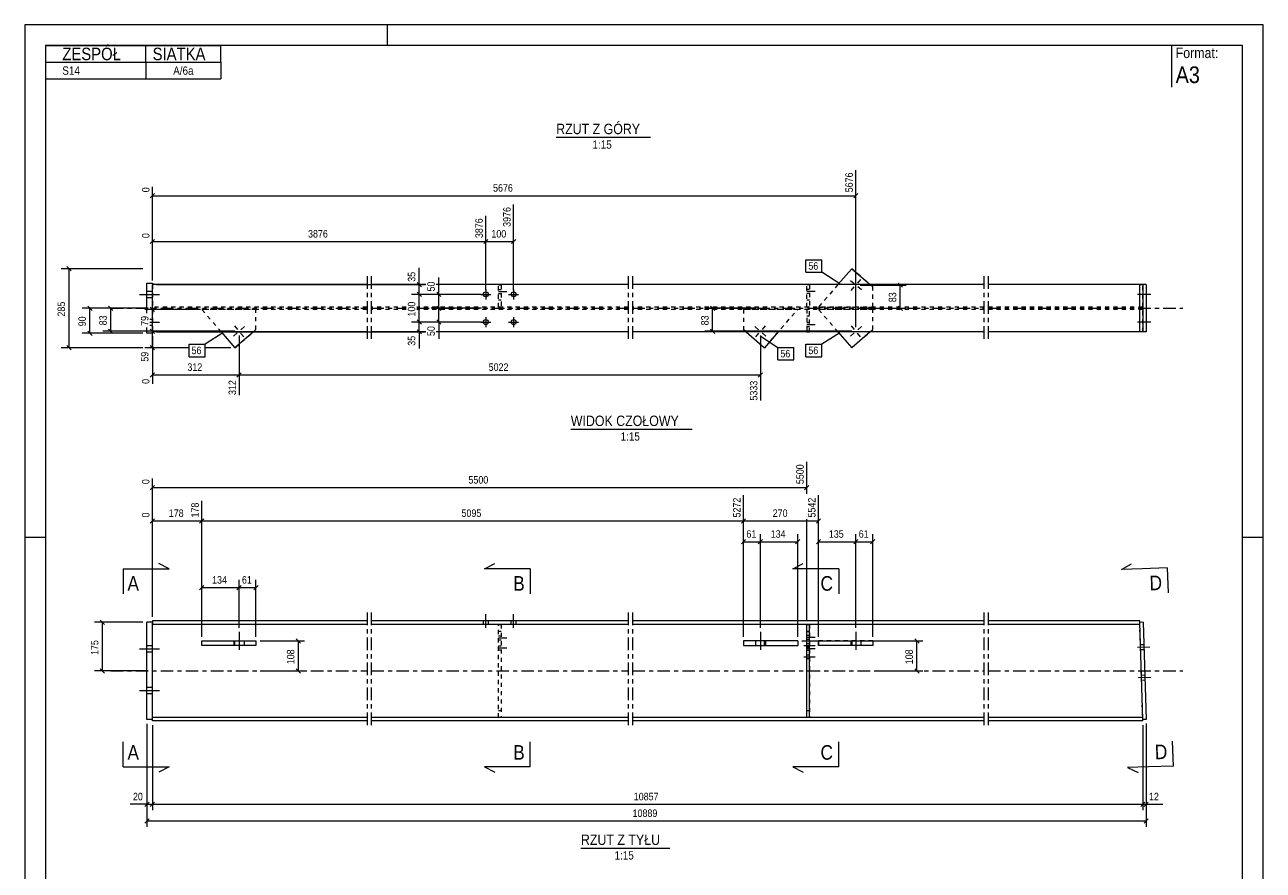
# Model space of a CAD drawing. Header units: millimetres. Extents: x 0 to 297, y 0 to 420.
# Tile 2 of 2: x 0 to 297, y 217 to 420. Entities that reach past the tile are written whole.
import ezdxf

# ---------------------------------------------------------------- set-up
doc = ezdxf.new("R2010")
doc.units = ezdxf.units.MM
for name, pattern in [('XKITLINE00', [0]), ('XKITLINE01', [4, 1, -1, 1, -1]), ('XKITLINE02', [4, 2, -2]), ('XKITLINE03', [6, 3, -1, 1, -1])]:
    doc.linetypes.add(name, pattern=pattern)
for name, color, linetype, lineweight in [('Arkusz rysunku', 3, 'Continuous', 0), ('Element', 2, 'Continuous', 0), ('Inny typ obiektu', 7, 'Continuous', 0), ('Przekrój', 7, 'Continuous', 0), ('Wymiar', 4, 'Continuous', 0), ('Znak elementu', 2, 'Continuous', 0), ('Śruba', 3, 'Continuous', 0)]:
    doc.layers.add(name, color=color, linetype=linetype, lineweight=lineweight)
doc.styles.add('ARIAL', font='ARIAL.TTF')

msp = doc.modelspace()

# ---------------------------------------------------------------- linework, layer by layer
at = {"layer": 'Arkusz rysunku', "linetype": 'XKITLINE00', "lineweight": 0}
for p, q in [((297, 420), (0, 420)), ((0, 420), (0, 0)), ((87, 415), (87, 420)), ((297, 0), (297, 420)), ((292, 415), (5, 415)), ((5, 415), (5, 5)), ((292, 5), (292, 415)), ((5, 297), (0, 297)), ((297, 297), (292, 297))]:
    msp.add_line(p, q, dxfattribs=at)
at = {"layer": 'Element', "linetype": 'XKITLINE03', "lineweight": 0}
for p, q in [((82.11, 359.65), (82.11, 344.31)), ((83.11, 359.65), (83.11, 344.31)), ((144.71, 359.65), (144.71, 344.31)), ((145.71, 359.65), (145.71, 344.31)), ((230.03, 359.65), (230.03, 344.31)), ((231.03, 359.65), (231.03, 344.31)), ((20.62, 351.98), (82.11, 351.98)), ((83.11, 351.98), (91.5, 351.98)), ((94.02, 351.98), (144.71, 351.98)), ((145.71, 351.98), (230.03, 351.98)), ((231.03, 351.98), (277.75, 351.98)), ((82.11, 278.94), (82.11, 250.94)), ((83.11, 278.94), (83.11, 250.94)), ((144.71, 278.94), (144.71, 250.94)), ((145.71, 278.94), (145.71, 250.94)), ((230.03, 278.94), (230.03, 250.94)), ((231.03, 278.94), (231.03, 250.94)), ((20.62, 264.94), (82.11, 264.94)), ((83.11, 264.94), (144.71, 264.94)), ((145.71, 264.94), (230.03, 264.94)), ((231.03, 264.94), (277.75, 264.94))]:
    msp.add_line(p, q, dxfattribs=at)
at = {"layer": 'Element', "linetype": 'XKITLINE00', "lineweight": 0}
for p, q in [((198.31, 361.47), (195.01, 357.65)), ((198.31, 361.47), (202.74, 357.65)), ((29.29, 357.98), (30.62, 357.98)), ((29.29, 350.77), (29.29, 357.98)), ((30.62, 357.98), (30.62, 357.65)), ((30.62, 346.31), (30.62, 357.65)), ((82.11, 357.65), (30.62, 357.65)), ((96.17, 357.65), (83.11, 357.65)), ((144.71, 357.65), (98.69, 357.65)), ((230.03, 357.65), (145.71, 357.65)), ((267.39, 357.65), (231.03, 357.65)), ((267.37, 346.31), (267.37, 357.65)), ((267.39, 346.31), (267.39, 357.65)), ((268.92, 357.65), (267.39, 357.65)), ((268.19, 346.31), (268.19, 357.65)), ((268.92, 357.65), (268.92, 346.31)), ((29.29, 345.98), (29.29, 347.38)), ((30.62, 345.98), (29.29, 345.98)), ((82.11, 346.31), (30.62, 346.31)), ((30.62, 346.31), (30.62, 345.98)), ((47.1, 346.31), (50.39, 342.49)), ((54.82, 346.31), (50.39, 342.49)), ((96.17, 346.31), (83.11, 346.31)), ((144.71, 346.31), (98.69, 346.31)), ((230.03, 346.31), (145.71, 346.31)), ((172.99, 346.31), (177.43, 342.49)), ((180.71, 346.31), (177.43, 342.49)), ((195.01, 346.31), (198.31, 342.49)), ((202.74, 346.31), (198.31, 342.49)), ((267.39, 346.31), (231.03, 346.31)), ((268.92, 346.31), (267.39, 346.31)), ((29.29, 253.27), (29.29, 276.61)), ((30.62, 276.61), (29.29, 276.61)), ((30.62, 276.94), (30.62, 276.61)), ((82.11, 276.94), (30.62, 276.94)), ((30.62, 253.27), (30.62, 276.61)), ((144.71, 276.94), (83.11, 276.94)), ((230.03, 276.94), (145.71, 276.94)), ((267.37, 276.94), (231.03, 276.94)), ((267.4, 276.09), (267.37, 276.94)), ((268.19, 276.63), (267.39, 276.6)), ((268.12, 253.28), (267.39, 276.6)), ((268.19, 276.63), (268.92, 253.3)), ((82.11, 276.09), (30.62, 276.09)), ((144.71, 276.09), (83.11, 276.09)), ((230.03, 276.09), (145.71, 276.09)), ((187.53, 253.79), (187.53, 276.09)), ((187.53, 276.09), (188.19, 276.09)), ((188.19, 253.79), (188.19, 276.09)), ((267.4, 276.09), (231.03, 276.09)), ((42.45, 271.07), (42.45, 272.14)), ((42.45, 272.14), (55.44, 272.14)), ((55.44, 271.07), (42.45, 271.07)), ((50.39, 271.07), (50.39, 272.14)), ((55.44, 272.14), (55.44, 271.07)), ((185.36, 272.14), (172.37, 272.14)), ((172.37, 272.14), (172.37, 271.07)), ((172.37, 271.07), (185.36, 271.07)), ((177.43, 271.07), (177.43, 272.14)), ((185.36, 272.14), (185.36, 271.07)), ((190.35, 271.07), (190.35, 272.14)), ((190.35, 272.14), (203.36, 272.14)), ((203.36, 271.07), (190.35, 271.07)), ((198.31, 271.07), (198.31, 272.14)), ((203.36, 272.14), (203.36, 271.07)), ((30.62, 253.27), (29.29, 253.27)), ((82.11, 253.79), (30.62, 253.79)), ((30.62, 252.94), (30.62, 253.27)), ((82.11, 252.94), (30.62, 252.94)), ((144.71, 253.79), (83.11, 253.79)), ((144.71, 252.94), (83.11, 252.94)), ((230.03, 253.79), (145.71, 253.79)), ((230.03, 252.94), (145.71, 252.94)), ((188.19, 253.79), (187.53, 253.79)), ((268.1, 253.79), (231.03, 253.79)), ((268.13, 252.94), (231.03, 252.94)), ((268.13, 252.94), (268.1, 253.79)), ((268.92, 253.3), (268.12, 253.28))]:
    msp.add_line(p, q, dxfattribs=at)
at = {"layer": 'Element', "linetype": 'XKITLINE01', "lineweight": 0}
for p, q in [((203.36, 357.11), (198.31, 361.47)), ((30.62, 357.65), (30.62, 346.31)), ((113.57, 352.25), (113.57, 357.58)), ((113.57, 357.58), (114.24, 357.58)), ((114.24, 357.58), (114.24, 352.25)), ((187.53, 352.25), (187.53, 357.65)), ((187.53, 357.65), (188.19, 357.65)), ((188.19, 357.65), (188.19, 352.25)), ((195.01, 357.65), (190.35, 352.25)), ((203.36, 352.25), (203.36, 357.11)), ((267.4, 357.65), (267.37, 357.65)), ((267.39, 357.65), (267.4, 357.65)), ((267.4, 357.65), (267.39, 357.65)), ((267.39, 357.65), (268.13, 357.65)), ((267.4, 353.45), (267.4, 357.65)), ((268.13, 357.65), (267.4, 357.65)), ((268.1, 357.65), (268.1, 353.45)), ((268.12, 346.31), (268.12, 357.65)), ((268.13, 346.31), (268.13, 357.65)), ((114.24, 353.91), (113.57, 353.91)), ((188.19, 353.91), (187.53, 353.91)), ((267.4, 352.99), (267.4, 353.45)), ((268.1, 353.45), (268.1, 352.99)), ((82.11, 352.25), (30.62, 352.25)), ((82.11, 351.71), (30.62, 351.71)), ((55.44, 351.71), (42.45, 351.71)), ((47.1, 346.31), (42.45, 351.71)), ((55.44, 346.84), (55.44, 351.71)), ((91.5, 352.25), (83.11, 352.25)), ((91.5, 351.71), (83.11, 351.71)), ((144.71, 352.25), (94.02, 352.25)), ((144.71, 351.71), (94.02, 351.71)), ((114.24, 352.25), (113.57, 352.25)), ((230.03, 352.25), (145.71, 352.25)), ((230.03, 351.71), (145.71, 351.71)), ((185.36, 351.71), (172.37, 351.71)), ((172.37, 351.71), (172.37, 346.84)), ((177.43, 342.49), (185.36, 351.71)), ((188.19, 352.25), (187.53, 352.25)), ((188.19, 351.71), (187.53, 351.71)), ((187.53, 351.71), (187.53, 346.31)), ((188.19, 346.31), (188.19, 351.71)), ((190.35, 352.25), (203.36, 352.25)), ((203.36, 351.71), (190.35, 351.71)), ((195.01, 346.31), (190.35, 351.71)), ((203.36, 346.85), (203.36, 351.71)), ((268.06, 352.25), (231.03, 352.25)), ((268.06, 351.71), (231.03, 351.71)), ((267.41, 352.6), (267.4, 352.99)), ((267.4, 350.97), (267.41, 351.36)), ((267.4, 350.51), (267.4, 350.97)), ((267.4, 346.31), (267.4, 350.51)), ((267.42, 352.34), (267.41, 352.6)), ((267.41, 351.36), (267.42, 351.62)), ((267.44, 352.25), (267.42, 352.34)), ((267.42, 351.62), (267.44, 351.71)), ((268.08, 352.34), (268.06, 352.25)), ((268.06, 351.71), (268.08, 351.62)), ((268.09, 352.6), (268.08, 352.34)), ((268.08, 351.62), (268.09, 351.36)), ((268.1, 352.99), (268.09, 352.6)), ((268.09, 351.36), (268.1, 350.97)), ((268.1, 350.97), (268.1, 350.51)), ((268.1, 346.31), (268.1, 350.51)), ((188.19, 350.05), (187.53, 350.05)), ((50.39, 342.49), (55.44, 346.84)), ((172.99, 346.31), (172.37, 346.84)), ((187.53, 346.31), (188.19, 346.31)), ((198.31, 342.49), (203.36, 346.85)), ((267.4, 346.31), (267.39, 346.31)), ((268.13, 346.31), (267.39, 346.31)), ((30.62, 276.61), (30.62, 276.09)), ((30.62, 253.27), (30.62, 276.09)), ((113.57, 253.79), (113.57, 276.09)), ((113.57, 276.09), (114.24, 276.09)), ((114.24, 274.43), (113.57, 274.43)), ((114.24, 276.09), (114.24, 253.79)), ((187.53, 253.79), (187.53, 276.09)), ((187.53, 276.09), (188.19, 276.09)), ((187.53, 274.43), (188.19, 274.43)), ((188.19, 274.43), (187.53, 274.43)), ((188.19, 276.09), (188.19, 253.79)), ((268.1, 253.79), (267.4, 276.09)), ((203.36, 272.14), (190.35, 272.14)), ((190.35, 272.14), (190.35, 271.07)), ((203.36, 271.07), (190.35, 271.07)), ((198.31, 272.14), (198.31, 271.07)), ((203.36, 272.14), (203.36, 271.07)), ((113.57, 255.45), (114.24, 255.45)), ((187.53, 255.45), (188.19, 255.45)), ((187.53, 255.45), (188.19, 255.45)), ((114.24, 253.79), (113.57, 253.79)), ((188.19, 253.79), (187.53, 253.79))]:
    msp.add_line(p, q, dxfattribs=at)
at = {"layer": 'Inny typ obiektu', "linetype": 'XKITLINE00', "lineweight": 0}
for p, q in [((5, 415), (47, 415)), ((5, 415), (5, 411)), ((29, 411), (29, 415)), ((47, 411), (47, 415)), ((275, 415), (275, 405)), ((5, 411), (47, 411)), ((5, 411), (5, 407)), ((29, 411), (29, 407)), ((47, 411), (47, 407)), ((5, 407), (47, 407)), ((127.44, 393), (150.03, 393)), ((130.95, 322.96), (160.02, 322.96)), ((133.38, 222.44), (154.67, 222.44))]:
    msp.add_line(p, q, dxfattribs=at)
at = {"layer": 'Przekrój', "linetype": 'XKITLINE00', "lineweight": 0}
for p, q in [((23.62, 289.45), (23.62, 283.45)), ((23.62, 289.45), (29.62, 289.45)), ((29.62, 289.45), (34.62, 289.45)), ((34.62, 289.45), (32.12, 290.7)), ((110.24, 289.45), (112.74, 290.7)), ((115.24, 289.45), (110.24, 289.45)), ((121.24, 289.45), (115.24, 289.45)), ((121.24, 289.45), (121.24, 283.45)), ((184.19, 289.45), (186.69, 290.7)), ((189.19, 289.45), (184.19, 289.45)), ((195.19, 289.45), (189.19, 289.45)), ((195.19, 289.45), (195.19, 283.45)), ((262.98, 289.32), (265.44, 290.65)), ((267.98, 289.48), (262.98, 289.32)), ((273.98, 289.66), (267.98, 289.48)), ((273.98, 289.66), (274.17, 283.67)), ((23.62, 241.9), (23.62, 247.9)), ((121.24, 241.9), (121.24, 247.9)), ((195.19, 241.9), (195.19, 247.9)), ((275.47, 242.12), (275.28, 248.12)), ((23.62, 241.9), (29.62, 241.9)), ((29.62, 241.9), (34.62, 241.9)), ((34.62, 241.9), (32.12, 240.65)), ((110.24, 241.9), (112.74, 240.65)), ((115.24, 241.9), (110.24, 241.9)), ((121.24, 241.9), (115.24, 241.9)), ((184.19, 241.9), (186.69, 240.65)), ((189.19, 241.9), (184.19, 241.9)), ((195.19, 241.9), (189.19, 241.9)), ((269.47, 241.93), (264.48, 241.78)), ((264.48, 241.78), (267.01, 240.6)), ((275.47, 242.12), (269.47, 241.93))]:
    msp.add_line(p, q, dxfattribs=at)
at = {"layer": 'Wymiar', "linetype": 'XKITLINE00', "lineweight": 0}
for p, q in [((199.31, 347.44), (199.31, 385.14)), ((30.62, 358.65), (30.62, 381.13)), ((31.13, 379.49), (30.11, 378.47)), ((30.62, 378.98), (199.31, 378.98)), ((199.82, 379.49), (198.8, 378.47)), ((117.24, 356.31), (117.24, 376.84)), ((110.57, 356.31), (110.57, 374.14)), ((110.57, 356.31), (110.57, 374.14)), ((31.13, 368.49), (30.11, 367.47)), ((30.62, 358.65), (30.62, 370.13)), ((111.08, 368.49), (110.06, 367.47)), ((111.08, 368.49), (110.06, 367.47)), ((117.75, 368.49), (116.73, 367.47)), ((30.62, 367.98), (110.57, 367.98)), ((110.57, 367.98), (117.24, 367.98)), ((28.29, 361.47), (8.76, 361.47)), ((10.11, 361.98), (11.13, 360.96)), ((10.62, 342.49), (10.62, 361.47)), ((94.62, 357.65), (94.62, 361.67)), ((94.62, 357.65), (94.62, 361.67)), ((31.62, 357.65), (96.06, 357.65)), ((94.11, 358.16), (95.13, 357.14)), ((94.62, 355.31), (94.62, 357.65)), ((99.29, 355.31), (99.29, 359.33)), ((99.29, 355.31), (99.29, 359.33)), ((200.31, 357.52), (211.39, 357.52)), ((209.44, 358.03), (210.46, 357.02)), ((209.95, 351.98), (209.95, 357.52)), ((109.57, 355.31), (92.76, 355.31)), ((109.57, 355.31), (92.76, 355.31)), ((94.11, 355.82), (95.13, 354.8)), ((94.11, 355.82), (95.13, 354.8)), ((94.62, 348.65), (94.62, 355.31)), ((109.57, 355.31), (97.43, 355.31)), ((98.78, 355.82), (99.8, 354.8)), ((99.29, 351.98), (99.29, 355.31)), ((29.62, 351.98), (13.76, 351.98)), ((15.11, 352.49), (16.13, 351.47)), ((15.62, 345.98), (15.62, 351.98)), ((29.62, 351.98), (18.76, 351.98)), ((20.11, 352.49), (21.13, 351.47)), ((20.62, 346.44), (20.62, 351.98)), ((41.45, 351.71), (28.76, 351.71)), ((30.11, 352.22), (31.13, 351.2)), ((30.62, 346.44), (30.62, 351.71)), ((109.57, 351.98), (97.43, 351.98)), ((109.57, 351.98), (97.43, 351.98)), ((98.78, 352.49), (99.8, 351.47)), ((98.78, 352.49), (99.8, 351.47)), ((99.29, 348.65), (99.29, 351.98)), ((175.42, 351.98), (163.09, 351.98)), ((164.44, 352.49), (165.46, 351.47)), ((164.95, 346.44), (164.95, 351.98)), ((200.31, 351.98), (211.39, 351.98)), ((209.44, 352.49), (210.46, 351.47)), ((109.57, 348.65), (92.76, 348.65)), ((109.57, 348.65), (92.76, 348.65)), ((94.11, 349.16), (95.13, 348.14)), ((94.11, 349.16), (95.13, 348.14)), ((94.62, 346.31), (94.62, 348.65)), ((109.57, 348.65), (97.43, 348.65)), ((98.78, 349.16), (99.8, 348.14)), ((99.29, 348.65), (99.29, 344.63)), ((99.29, 348.65), (99.29, 344.63)), ((28.29, 345.98), (13.76, 345.98)), ((15.11, 346.49), (16.13, 345.47)), ((50.39, 346.44), (18.76, 346.44)), ((20.11, 346.95), (21.13, 345.93)), ((50.39, 346.44), (28.76, 346.44)), ((50.39, 346.44), (28.76, 346.44)), ((30.11, 346.95), (31.13, 345.93)), ((30.11, 346.95), (31.13, 345.93)), ((30.62, 342.49), (30.62, 346.44)), ((30.62, 345.31), (30.62, 333.82)), ((31.62, 346.31), (96.06, 346.31)), ((51.39, 345.44), (51.39, 331.15)), ((51.39, 345.44), (51.39, 331.15)), ((94.11, 346.82), (95.13, 345.8)), ((94.62, 346.31), (94.62, 342.29)), ((94.62, 346.31), (94.62, 342.29)), ((198.31, 346.44), (163.09, 346.44)), ((164.44, 346.94), (165.46, 345.93)), ((176.42, 345.44), (176.42, 329.82)), ((28.29, 342.49), (8.76, 342.49)), ((10.11, 343), (11.13, 341.98)), ((39.4, 342.49), (28.76, 342.49)), ((30.11, 343), (31.13, 341.98)), ((30.62, 342.49), (30.62, 338.47)), ((30.62, 342.49), (30.62, 338.47)), ((49.39, 342.49), (43.27, 342.49)), ((31.13, 336.49), (30.11, 335.47)), ((30.62, 335.98), (51.39, 335.98)), ((51.9, 336.49), (50.88, 335.47)), ((51.9, 336.49), (50.93, 335.52)), ((51.39, 335.98), (176.42, 335.98)), ((176.93, 336.49), (175.91, 335.47)), ((187.53, 307.46), (187.53, 315.1)), ((31.13, 309.45), (30.11, 308.43)), ((30.62, 277.94), (30.62, 311.09)), ((30.62, 308.94), (187.53, 308.94)), ((188.03, 309.45), (187.02, 308.43)), ((172.37, 273.14), (172.37, 307.1)), ((172.37, 273.14), (172.37, 307.1)), ((190.35, 273.14), (190.35, 307.1)), ((30.62, 277.94), (30.62, 303.09)), ((42.45, 273.14), (42.45, 305.76)), ((42.45, 273.14), (42.45, 305.76)), ((31.13, 301.45), (30.11, 300.43)), ((30.62, 300.94), (42.45, 300.94)), ((42.96, 301.45), (41.94, 300.43)), ((42.96, 301.45), (41.94, 300.43)), ((42.45, 300.94), (172.37, 300.94)), ((172.88, 301.45), (171.86, 300.43)), ((172.88, 301.45), (171.86, 300.43)), ((172.37, 300.94), (190.35, 300.94)), ((187.53, 277.09), (187.53, 301.4)), ((190.86, 301.45), (189.84, 300.43)), ((172.37, 273.14), (172.37, 297.8)), ((176.42, 275.31), (176.42, 297.8)), ((176.42, 275.31), (176.42, 297.8)), ((185.36, 273.14), (185.36, 297.8)), ((190.35, 273.14), (190.35, 297.8)), ((199.31, 275.31), (199.31, 297.8)), ((199.31, 275.31), (199.31, 297.8)), ((203.36, 273.14), (203.36, 297.8)), ((172.88, 296.45), (171.86, 295.43)), ((172.37, 295.94), (176.42, 295.94)), ((176.93, 296.45), (175.91, 295.43)), ((176.93, 296.45), (175.91, 295.43)), ((176.42, 295.94), (185.36, 295.94)), ((185.87, 296.45), (184.85, 295.43)), ((190.86, 296.45), (189.84, 295.43)), ((190.35, 295.94), (199.31, 295.94)), ((199.82, 296.45), (198.8, 295.43)), ((199.82, 296.45), (198.8, 295.43)), ((199.31, 295.94), (203.36, 295.94)), ((203.87, 296.45), (202.85, 295.43)), ((42.96, 285.45), (41.94, 284.43)), ((42.45, 273.14), (42.45, 286.8)), ((51.9, 285.45), (50.88, 284.43)), ((51.9, 285.45), (50.88, 284.43)), ((51.39, 275.31), (51.39, 286.8)), ((51.39, 275.31), (51.39, 286.8)), ((55.95, 285.45), (54.93, 284.43)), ((55.44, 273.14), (55.44, 286.8)), ((42.45, 284.94), (51.39, 284.94)), ((51.39, 284.94), (55.44, 284.94)), ((28.29, 276.61), (16.76, 276.61)), ((18.11, 277.12), (19.13, 276.1)), ((18.62, 264.94), (18.62, 276.61)), ((56.44, 272.14), (67.06, 272.14)), ((65.11, 272.65), (66.13, 271.63)), ((65.62, 264.94), (65.62, 272.14)), ((186.36, 272.14), (215.39, 272.14)), ((213.44, 272.65), (214.46, 271.63)), ((213.95, 264.94), (213.95, 272.14)), ((29.62, 264.94), (16.76, 264.94)), ((18.11, 265.45), (19.13, 264.43)), ((56.44, 264.94), (67.06, 264.94)), ((65.11, 265.45), (66.13, 264.43)), ((204.36, 264.94), (215.39, 264.94)), ((213.44, 265.45), (214.46, 264.43)), ((29.29, 252.27), (29.29, 227.5)), ((29.29, 252.27), (29.29, 231.5)), ((30.62, 251.94), (30.62, 231.5)), ((30.62, 251.94), (30.62, 231.5)), ((268.13, 251.94), (268.13, 231.5)), ((268.13, 251.94), (268.13, 231.5)), ((268.92, 252.3), (268.92, 227.5)), ((268.92, 252.3), (268.92, 231.5)), ((29.29, 232.94), (25.27, 232.94)), ((29.29, 232.94), (25.27, 232.94)), ((29.8, 233.45), (28.78, 232.43)), ((29.29, 232.94), (30.62, 232.94)), ((31.13, 233.45), (30.11, 232.43)), ((31.13, 233.45), (30.11, 232.43)), ((30.62, 232.94), (268.13, 232.94)), ((268.64, 233.45), (267.62, 232.43)), ((268.64, 233.45), (267.62, 232.43)), ((268.13, 232.94), (268.92, 232.94)), ((269.43, 233.45), (268.41, 232.43)), ((268.92, 232.94), (272.94, 232.94)), ((268.92, 232.94), (272.94, 232.94)), ((29.8, 229.45), (28.78, 228.43)), ((29.29, 228.94), (268.92, 228.94)), ((269.43, 229.45), (268.41, 228.43))]:
    msp.add_line(p, q, dxfattribs=at)
at = {"layer": 'Znak elementu', "linetype": 'XKITLINE00', "lineweight": 0}
for p, q in [((187.31, 363.61), (191.18, 363.61)), ((187.31, 360.61), (187.31, 363.61)), ((191.18, 360.61), (191.18, 363.61)), ((187.31, 360.61), (191.18, 360.61)), ((195.43, 357.87), (191.18, 360.61)), ((47.51, 346.09), (43.27, 343.35)), ((176.36, 345.33), (180.6, 342.58)), ((195.43, 346.09), (191.18, 343.35)), ((39.4, 343.35), (43.27, 343.35)), ((39.4, 340.35), (39.4, 343.35)), ((43.27, 340.35), (43.27, 343.35)), ((180.6, 342.58), (184.47, 342.58)), ((180.6, 339.58), (180.6, 342.58)), ((184.47, 339.58), (184.47, 342.58)), ((187.31, 343.35), (191.18, 343.35)), ((187.31, 340.35), (187.31, 343.35)), ((191.18, 340.35), (191.18, 343.35)), ((39.4, 340.35), (43.27, 340.35)), ((180.6, 339.58), (184.47, 339.58)), ((187.31, 340.35), (191.18, 340.35))]:
    msp.add_line(p, q, dxfattribs=at)
at = {"layer": 'Śruba', "linetype": 'XKITLINE00', "lineweight": 0}
for p, q in [((110.57, 356.51), (110.57, 354.11)), ((117.24, 356.51), (117.24, 354.11)), ((198, 358.66), (198.87, 357.9)), ((198.18, 356.21), (198.93, 357.09)), ((200.44, 358.84), (199.69, 357.96)), ((200.62, 356.39), (199.75, 357.15)), ((27.55, 355.31), (32.35, 355.31)), ((27.55, 355.31), (32.35, 355.31)), ((29.29, 356.05), (30.62, 356.05)), ((29.29, 356.05), (30.62, 356.05)), ((29.29, 354.58), (30.62, 354.58)), ((29.29, 354.58), (30.62, 354.58)), ((109.37, 355.31), (111.77, 355.31)), ((116.04, 355.31), (118.44, 355.31)), ((269.81, 355.31), (266.81, 355.31)), ((270.04, 355.31), (267.04, 355.31)), ((30.02, 349.38), (30.62, 349.38)), ((30.02, 349.38), (30.62, 349.38)), ((30.02, 348.65), (32.35, 348.65)), ((30.02, 348.65), (32.35, 348.65)), ((30.02, 347.91), (30.62, 347.91)), ((30.02, 347.91), (30.62, 347.91)), ((50.26, 347.75), (51.01, 346.88)), ((52.7, 347.57), (51.83, 346.81)), ((109.37, 348.65), (111.77, 348.65)), ((110.57, 349.85), (110.57, 347.45)), ((116.04, 348.65), (118.44, 348.65)), ((117.24, 349.85), (117.24, 347.45)), ((175.11, 347.57), (175.98, 346.81)), ((177.55, 347.75), (176.8, 346.88)), ((198.18, 347.75), (198.93, 346.87)), ((200.62, 347.57), (199.75, 346.81)), ((269.81, 348.65), (266.81, 348.65)), ((270.04, 348.65), (267.04, 348.65)), ((50.08, 345.31), (50.95, 346.06)), ((52.52, 345.12), (51.77, 346)), ((175.29, 345.12), (176.04, 346)), ((177.74, 345.31), (176.86, 346.06)), ((198, 345.3), (198.87, 346.06)), ((200.44, 345.12), (199.69, 346)), ((109.97, 276.09), (109.97, 276.94)), ((109.97, 276.09), (109.97, 276.94)), ((110.57, 275.25), (110.57, 278.58)), ((110.57, 275.25), (110.57, 278.58)), ((111.17, 276.09), (111.17, 276.94)), ((111.17, 276.09), (111.17, 276.94)), ((116.64, 276.09), (116.64, 276.94)), ((116.64, 276.09), (116.64, 276.94)), ((117.24, 275.25), (117.24, 278.58)), ((117.24, 275.25), (117.24, 278.58)), ((117.84, 276.09), (117.84, 276.94)), ((117.84, 276.09), (117.84, 276.94)), ((51.39, 274.31), (51.39, 269.97)), ((176.42, 274.31), (176.42, 269.97)), ((199.31, 274.31), (199.31, 269.97)), ((27.55, 270.27), (32.35, 270.27)), ((27.55, 270.27), (32.35, 270.27)), ((29.29, 271.01), (30.62, 271.01)), ((29.29, 271.01), (30.62, 271.01)), ((50.17, 272.14), (50.17, 271.07)), ((52.61, 272.14), (52.61, 271.07)), ((175.2, 272.14), (175.2, 271.07)), ((177.64, 272.14), (177.64, 271.07)), ((189.53, 270.94), (186.86, 270.94)), ((188.19, 271.41), (187.53, 271.41)), ((188.19, 270.47), (187.53, 270.47)), ((198.09, 272.14), (198.09, 271.07)), ((200.53, 272.14), (200.53, 271.07)), ((269.81, 270.67), (266.81, 270.58)), ((269.81, 270.67), (266.81, 270.58)), ((268.35, 271.23), (267.55, 271.2)), ((268.35, 271.23), (267.55, 271.2)), ((29.29, 269.54), (30.62, 269.54)), ((29.29, 269.54), (30.62, 269.54)), ((189.53, 268.27), (186.86, 268.27)), ((188.19, 268.74), (187.53, 268.74)), ((188.19, 267.81), (187.53, 267.81)), ((268.39, 270.03), (267.59, 270)), ((268.39, 270.03), (267.59, 270)), ((270.04, 263.34), (267.04, 263.25)), ((270.04, 263.34), (267.04, 263.25)), ((268.58, 263.9), (267.78, 263.87)), ((268.58, 263.9), (267.78, 263.87)), ((268.62, 262.7), (267.82, 262.67)), ((268.62, 262.7), (267.82, 262.67)), ((27.55, 260.27), (32.35, 260.27)), ((27.55, 260.27), (32.35, 260.27)), ((29.29, 261.01), (30.62, 261.01)), ((29.29, 261.01), (30.62, 261.01)), ((29.29, 259.54), (30.62, 259.54)), ((29.29, 259.54), (30.62, 259.54))]:
    msp.add_line(p, q, dxfattribs=at)
at = {"layer": 'Śruba', "linetype": 'XKITLINE02', "lineweight": 0}
for p, q in [((188.19, 356.45), (187.53, 356.45)), ((188.19, 356.45), (187.53, 356.45)), ((115.57, 355.91), (112.91, 355.91)), ((115.57, 355.91), (112.91, 355.91)), ((114.24, 356.38), (113.57, 356.38)), ((114.24, 356.38), (113.57, 356.38)), ((114.24, 355.45), (113.57, 355.45)), ((114.24, 355.45), (113.57, 355.45)), ((189.53, 355.98), (186.86, 355.98)), ((189.53, 355.98), (186.86, 355.98)), ((188.19, 355.51), (187.53, 355.51)), ((188.19, 355.51), (187.53, 355.51)), ((189.53, 347.98), (186.86, 347.98)), ((189.53, 347.98), (186.86, 347.98)), ((188.19, 348.45), (187.53, 348.45)), ((188.19, 348.45), (187.53, 348.45)), ((188.19, 347.51), (187.53, 347.51)), ((188.19, 347.51), (187.53, 347.51)), ((114.24, 273.27), (113.57, 273.27)), ((188.19, 273.41), (187.53, 273.41)), ((199.31, 274.31), (199.31, 269.97)), ((115.57, 272.81), (112.91, 272.81)), ((115.57, 270.41), (112.91, 270.41)), ((114.24, 272.34), (113.57, 272.34)), ((114.24, 270.87), (113.57, 270.87)), ((189.53, 272.94), (186.86, 272.94)), ((189.53, 270.27), (186.86, 270.27)), ((188.19, 272.47), (187.53, 272.47)), ((188.19, 270.74), (187.53, 270.74)), ((198.09, 272.14), (198.09, 271.07)), ((200.53, 272.14), (200.53, 271.07)), ((114.24, 269.94), (113.57, 269.94)), ((188.19, 269.81), (187.53, 269.81))]:
    msp.add_line(p, q, dxfattribs=at)
at = {"layer": 'Śruba', "linetype": 'XKITLINE00', "lineweight": 0}
for centre in [(110.57, 355.31), (117.24, 355.31), (110.57, 348.65), (117.24, 348.65)]:
    msp.add_circle(centre, 0.6, dxfattribs=at)

# ---------------------------------------------------------------- texts
at = {"layer": 'Inny typ obiektu', "style": 'ARIAL', "width": 0.85}
for s, height, p in [('ZESPÓŁ', 3, (9, 411.5)), ('SIATKA', 3, (30.66, 411.5)), ('Format:', 2.5, (276, 412)), ('S14', 2, (9, 408)), ('A/6a', 2, (35.59, 408)), ('A3', 4, (276, 406)), ('RZUT Z GÓRY', 2.5, (127.44, 393.75)), ('1:15', 2, (136.14, 390.25)), ('WIDOK CZOŁOWY', 2.5, (130.95, 323.71)), ('1:15', 2, (142.89, 320.21)), ('RZUT Z TYŁU', 2.5, (133.38, 223.19)), ('1:15', 2, (141.43, 219.69))]:
    msp.add_text(s, height=height, dxfattribs=at).set_placement(p)
at = {"layer": 'Przekrój', "style": 'ARIAL', "width": 0.85}
for s, p in [('A', (24.62, 284.2)), ('B', (117.13, 284.2)), ('C', (190.82, 284.2)), ('A', (24.62, 243.65)), ('B', (117.13, 243.65)), ('C', (190.82, 243.65))]:
    msp.add_text(s, height=3.5, dxfattribs=at).set_placement(p)
for p in [(269.78, 284.28), (271.05, 243.73)]:
    msp.add_text('D', height=3.5, rotation=1.7991, dxfattribs=at).set_placement(p)
at = {"layer": 'Wymiar', "style": 'ARIAL', "width": 0.85}
for s, p in [('5676', (198.59, 379.8)), ('0', (29.9, 379.8)), ('3976', (116.52, 371.5)), ('3876', (109.85, 368.8)), ('0', (29.9, 368.8)), ('35', (93.66, 358.32)), ('50', (98.33, 355.99)), ('83', (208.99, 353.42)), ('285', (9.66, 349.98)), ('100', (93.66, 349.98)), ('90', (14.66, 347.64)), ('83', (19.66, 347.87)), ('79', (29.66, 347.74)), ('50', (98.33, 345.3)), ('83', (163.99, 347.87)), ('35', (93.66, 342.97)), ('59', (29.66, 339.15)), ('0', (29.9, 333.82)), ('312', (50.67, 331.15)), ('5333', (175.7, 329.82)), ('5500', (186.81, 309.76)), ('0', (29.9, 309.76)), ('5272', (171.65, 301.76)), ('5542', (189.63, 301.76)), ('178', (41.73, 301.76)), ('0', (29.9, 301.76)), ('175', (17.66, 268.77)), ('108', (64.66, 266.54)), ('108', (212.99, 266.54))]:
    msp.add_text(s, height=1.8, rotation=90.0002, dxfattribs=at).set_placement(p)
for s, p in [('5676', (112.3, 379.94)), ('3876', (67.93, 368.94)), ('100', (111.9, 368.94)), ('312', (39, 336.94)), ('5022', (111.24, 336.94)), ('5500', (106.4, 309.9)), ('178', (34.53, 301.9)), ('5095', (104.74, 301.9)), ('270', (179.36, 301.9)), ('61', (173.06, 296.9)), ('134', (178.89, 296.9)), ('135', (192.83, 296.9)), ('61', (200, 296.9)), ('134', (44.92, 285.9)), ('61', (52.08, 285.9)), ('20', (25.94, 233.9)), ('10857', (146.04, 233.9)), ('12', (269.59, 233.9)), ('10889', (145.76, 229.9))]:
    msp.add_text(s, height=1.8, dxfattribs=at).set_placement(p)
at = {"layer": 'Znak elementu', "style": 'ARIAL', "width": 0.85}
for p in [(187.91, 361.21), (40, 340.95), (181.2, 340.18), (187.91, 340.95)]:
    msp.add_text('56', height=1.8, dxfattribs=at).set_placement(p)

doc.saveas('drawing.dxf')
